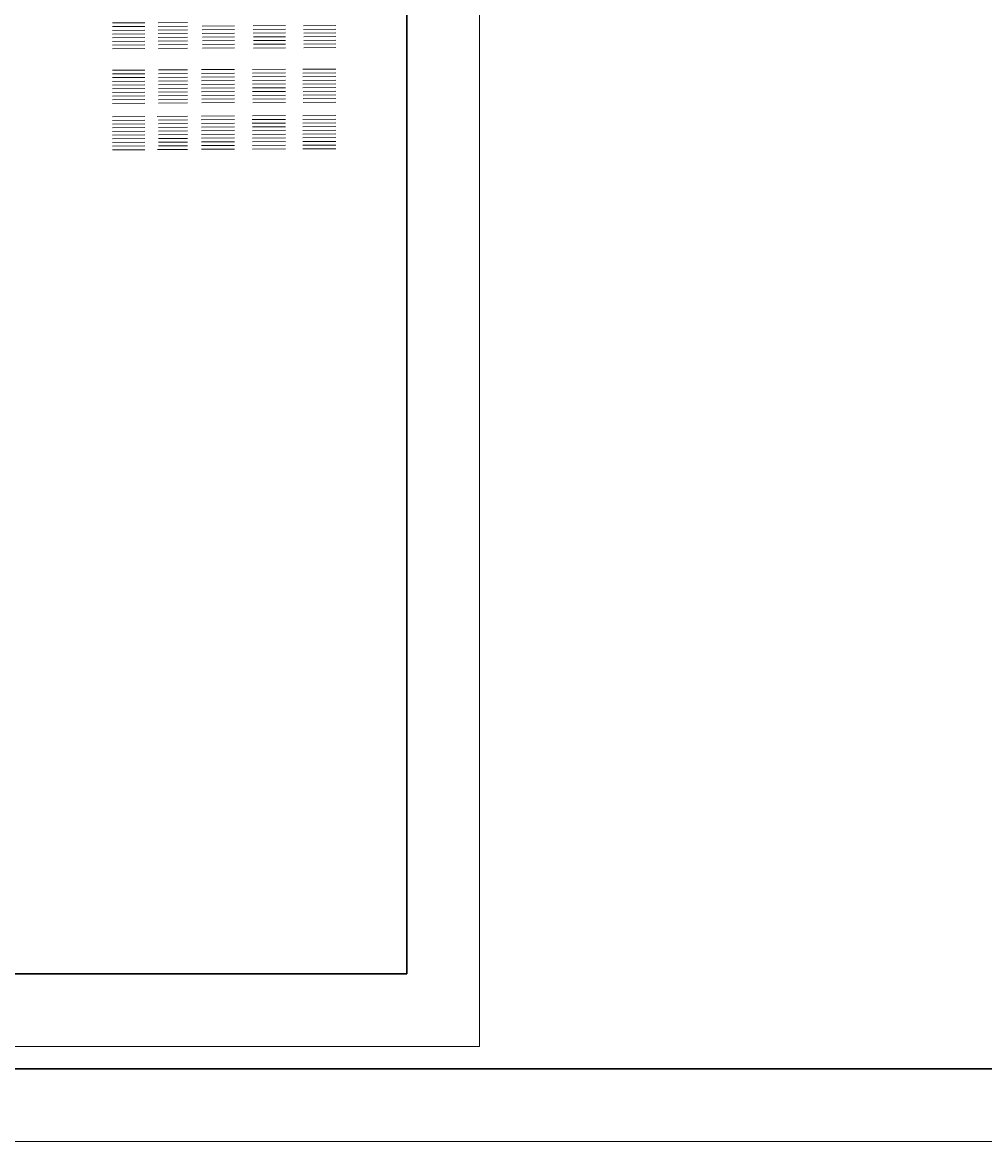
# Model space of a CAD drawing. Header units: millimetres. Extents: x -16321526 to -4431526, y 5084381 to 13484381.
# Tile 12 of 49: x -14667671 to -13344026, y 5084381 to 6623885. Entities that reach past the tile are written whole.
import ezdxf
from ezdxf.lldxf.tags import DXFTag

# ---------------------------------------------------------------- set-up
doc = ezdxf.new("R2010")
doc.units = ezdxf.units.MM
for name, color, linetype, lineweight in [('B-WE-KL-ET-LS_OV_KABEL_VOEDINGSKABEL_LSL-GROEP1', 170, 'Continuous', 18), ('B-WE-KL-ET-LS_OV_KABEL_VOEDINGSKABEL_LSL-GROEP10', 150, 'Continuous', 18), ('B-WE-KL-ET-LS_OV_KABEL_VOEDINGSKABEL_LSL-GROEP2', 90, 'Continuous', 18), ('B-WE-KL-ET-LS_OV_KABEL_VOEDINGSKABEL_LSL-GROEP3', 40, 'Continuous', 18), ('B-WE-KL-ET-LS_OV_KABEL_VOEDINGSKABEL_LSL-GROEP4', 10, 'Continuous', 18), ('B-WE-KL-ET-LS_OV_KABEL_VOEDINGSKABEL_LSL-GROEP5', 130, 'Continuous', 18), ('B-WE-KL-ET-LS_OV_KABEL_VOEDINGSKABEL_LSL-GROEP6', 50, 'Continuous', 18), ('B-WE-KL-ET-LS_OV_KABEL_VOEDINGSKABEL_LSL-GROEP7', 210, 'Continuous', 18), ('B-WE-KL-ET-LS_OV_KABEL_VOEDINGSKABEL_LSL-GROEP8', 204, 'Continuous', 18), ('B-WE-KL-ET-LS_OV_KABEL_VOEDINGSKABEL_LSL-GROEP9', 106, 'Continuous', 18), ('N-AR-Bouwterrein', 7, 'Continuous', 0), ('N-DI-Kadertekening', 7, 'Continuous', 30), ('N-WE-KL-ET_LS_OV_KABEL_VOEDINGSKABEL_LSL-GROEP1', 170, 'Continuous', 35), ('N-WE-KL-ET_LS_OV_KABEL_VOEDINGSKABEL_LSL-GROEP10', 150, 'Continuous', 35), ('N-WE-KL-ET_LS_OV_KABEL_VOEDINGSKABEL_LSL-GROEP2', 90, 'Continuous', 35), ('N-WE-KL-ET_LS_OV_KABEL_VOEDINGSKABEL_LSL-GROEP3', 40, 'Continuous', 35), ('N-WE-KL-ET_LS_OV_KABEL_VOEDINGSKABEL_LSL-GROEP4', 10, 'Continuous', 35), ('N-WE-KL-ET_LS_OV_KABEL_VOEDINGSKABEL_LSL-GROEP5', 130, 'Continuous', 35), ('N-WE-KL-ET_LS_OV_KABEL_VOEDINGSKABEL_LSL-GROEP6', 50, 'Continuous', 35), ('N-WE-KL-ET_LS_OV_KABEL_VOEDINGSKABEL_LSL-GROEP7', 210, 'Continuous', 35), ('N-WE-KL-ET_LS_OV_KABEL_VOEDINGSKABEL_LSL-GROEP8', 204, 'Continuous', 35), ('N-WE-KL-ET_LS_OV_KABEL_VOEDINGSKABEL_LSL-GROEP9', 106, 'Continuous', 35), ('R-WE-KL-ET-LS_OV_KABEL_VOEDINGSKABEL_LSL-GROEP1', 170, 'Continuous', 35), ('R-WE-KL-ET-LS_OV_KABEL_VOEDINGSKABEL_LSL-GROEP10', 150, 'Continuous', 35), ('R-WE-KL-ET-LS_OV_KABEL_VOEDINGSKABEL_LSL-GROEP2', 90, 'Continuous', 35), ('R-WE-KL-ET-LS_OV_KABEL_VOEDINGSKABEL_LSL-GROEP3', 40, 'Continuous', 35), ('R-WE-KL-ET-LS_OV_KABEL_VOEDINGSKABEL_LSL-GROEP4', 10, 'Continuous', 35), ('R-WE-KL-ET-LS_OV_KABEL_VOEDINGSKABEL_LSL-GROEP5', 130, 'Continuous', 35), ('R-WE-KL-ET-LS_OV_KABEL_VOEDINGSKABEL_LSL-GROEP6', 50, 'Continuous', 35), ('R-WE-KL-ET-LS_OV_KABEL_VOEDINGSKABEL_LSL-GROEP7', 210, 'Continuous', 35), ('R-WE-KL-ET-LS_OV_KABEL_VOEDINGSKABEL_LSL-GROEP8', 204, 'Continuous', 35), ('T-WE-KL-ET-LS_OV_KABEL_VOEDINGSKABEL_LSL-GROEP1', 170, 'Continuous', 35), ('T-WE-KL-ET-LS_OV_KABEL_VOEDINGSKABEL_LSL-GROEP10', 150, 'Continuous', 35), ('T-WE-KL-ET-LS_OV_KABEL_VOEDINGSKABEL_LSL-GROEP2', 90, 'Continuous', 35), ('T-WE-KL-ET-LS_OV_KABEL_VOEDINGSKABEL_LSL-GROEP3', 40, 'Continuous', 35), ('T-WE-KL-ET-LS_OV_KABEL_VOEDINGSKABEL_LSL-GROEP4', 10, 'Continuous', 35), ('T-WE-KL-ET-LS_OV_KABEL_VOEDINGSKABEL_LSL-GROEP5', 130, 'Continuous', 35), ('T-WE-KL-ET-LS_OV_KABEL_VOEDINGSKABEL_LSL-GROEP6', 50, 'Continuous', 35), ('T-WE-KL-ET-LS_OV_KABEL_VOEDINGSKABEL_LSL-GROEP7', 210, 'Continuous', 35), ('T-WE-KL-ET-LS_OV_KABEL_VOEDINGSKABEL_LSL-GROEP8', 204, 'Continuous', 35), ('T-WE-KL-ET-LS_OV_KABEL_VOEDINGSKABEL_LSL-GROEP9', 106, 'Continuous', 35), ('V-WE-KL-ET-LS_OV_KABEL_VOEDINGSKABEL_LSL-GROEP1', 170, 'Continuous', 35), ('V-WE-KL-ET-LS_OV_KABEL_VOEDINGSKABEL_LSL-GROEP10', 150, 'Continuous', 35), ('V-WE-KL-ET-LS_OV_KABEL_VOEDINGSKABEL_LSL-GROEP2', 90, 'Continuous', 35), ('V-WE-KL-ET-LS_OV_KABEL_VOEDINGSKABEL_LSL-GROEP3', 40, 'Continuous', 35), ('V-WE-KL-ET-LS_OV_KABEL_VOEDINGSKABEL_LSL-GROEP4', 10, 'Continuous', 35), ('V-WE-KL-ET-LS_OV_KABEL_VOEDINGSKABEL_LSL-GROEP5', 130, 'Continuous', 35), ('V-WE-KL-ET-LS_OV_KABEL_VOEDINGSKABEL_LSL-GROEP6', 50, 'Continuous', 35), ('V-WE-KL-ET-LS_OV_KABEL_VOEDINGSKABEL_LSL-GROEP7', 210, 'Continuous', 35), ('V-WE-KL-ET-LS_OV_KABEL_VOEDINGSKABEL_LSL-GROEP8', 204, 'Continuous', 35), ('V-WE-KL-ET-LS_OV_KABEL_VOEDINGSKABEL_LSL-GROEP9', 106, 'Continuous', 35)]:
    doc.layers.add(name, color=color, linetype=linetype, lineweight=lineweight)
tags = doc.linetypes.add('Voedingskabel 4x10', pattern='A,25,-5,["4x10",Standard,S=2.54,R=0,X=-2.54,Y=-1.27],-8', length=38).pattern_tags.tags
tags[6] = DXFTag(74, 10)
tags = doc.linetypes.add('Voedingskabel 4x16', pattern='A,25,-5,["4x16",Standard,S=2.54,R=0,X=-2.54,Y=-1.27],-8', length=38).pattern_tags.tags
tags[6] = DXFTag(74, 10)
tags = doc.linetypes.add('Voedingskabel 4x6', pattern='A,25,-5,["4x6 ",Standard,S=2.54,R=0,X=-2.54,Y=-1.27],-8', length=38).pattern_tags.tags
tags[6] = DXFTag(74, 10)

# ---------------------------------------------------------------- blocks, each defined once
blk = doc.blocks.new('*U114')
at = {"layer": 'N-DI-Kadertekening', "lineweight": 0, "flags": 128}
blk.add_lwpolyline([(594.5, 420), (594.5, -420), (-593.5, -420), (-593.5, 420), (594.5, 420)], close=True, dxfattribs=at)
at = {"layer": 'N-DI-Kadertekening', "lineweight": 30, "flags": 128}
blk.add_lwpolyline([(-583.5, 410), (584.5, 410), (584.5, -410), (-583.5, -410), (-583.5, 410)], close=True, dxfattribs=at)
blk = doc.blocks.new('KADERS_2012_A0')
at = {"layer": 'N-DI-Kadertekening', "lineweight": 0}
blk.add_blockref('*U114', (-584.5, 410), dxfattribs=at)
blk = doc.blocks.new('A4')
at = {"layer": 'N-DI-Kadertekening', "lineweight": 30}
for p, q in [((-277, 190), (-277, 0)), ((-277, 0), (0, 0))]:
    blk.add_line(p, q, dxfattribs=at)
at = {"layer": 'N-DI-Kadertekening', "lineweight": 0, "flags": 128}
blk.add_lwpolyline([(-287, -10), (10, -10), (10, 200), (-287, 200), (-287, -10)], close=True, dxfattribs=at)
blk = doc.blocks.new('KADERS_2012_A4')
at = {"layer": 'N-DI-Kadertekening', "lineweight": 0}
blk.add_blockref('A4', (0, 0), dxfattribs=at)

msp = doc.modelspace()

# ---------------------------------------------------------------- linework, layer by layer
at = {"layer": 'B-WE-KL-ET-LS_OV_KABEL_VOEDINGSKABEL_LSL-GROEP1', "linetype": 'Voedingskabel 4x10', "lineweight": 0}
msp.add_line((-14480586, 6558405, 63385), (-14440345, 6558738, 63385), dxfattribs=at)
at = {"layer": 'B-WE-KL-ET-LS_OV_KABEL_VOEDINGSKABEL_LSL-GROEP1', "linetype": 'Voedingskabel 4x16', "lineweight": 0}
msp.add_line((-14482102, 6494527, 63385), (-14440345, 6494872, 63385), dxfattribs=at)
at = {"layer": 'B-WE-KL-ET-LS_OV_KABEL_VOEDINGSKABEL_LSL-GROEP10', "linetype": 'Voedingskabel 4x6', "lineweight": 0}
msp.add_line((-14480586, 6587940, 63385), (-14440345, 6588259, 63385), dxfattribs=at)
at = {"layer": 'B-WE-KL-ET-LS_OV_KABEL_VOEDINGSKABEL_LSL-GROEP10', "linetype": 'Voedingskabel 4x10', "lineweight": 0}
msp.add_line((-14480586, 6512694, 63385), (-14440345, 6513014, 63385), dxfattribs=at)
at = {"layer": 'B-WE-KL-ET-LS_OV_KABEL_VOEDINGSKABEL_LSL-GROEP10', "linetype": 'Voedingskabel 4x16', "lineweight": 0}
msp.add_line((-14481921, 6448818, 63385), (-14440345, 6449148, 63385), dxfattribs=at)
at = {"layer": 'B-WE-KL-ET-LS_OV_KABEL_VOEDINGSKABEL_LSL-GROEP2', "linetype": 'Voedingskabel 4x10', "lineweight": 0}
msp.add_line((-14480586, 6553328, 63385), (-14440345, 6553648, 63385), dxfattribs=at)
at = {"layer": 'B-WE-KL-ET-LS_OV_KABEL_VOEDINGSKABEL_LSL-GROEP2', "linetype": 'Voedingskabel 4x16', "lineweight": 0}
msp.add_line((-14480586, 6489463, 63385), (-14440345, 6489782, 63385), dxfattribs=at)
at = {"layer": 'B-WE-KL-ET-LS_OV_KABEL_VOEDINGSKABEL_LSL-GROEP3', "linetype": 'Voedingskabel 4x6', "lineweight": 0}
msp.add_line((-14480979, 6623491, 63385), (-14440345, 6623814, 63385), dxfattribs=at)
at = {"layer": 'B-WE-KL-ET-LS_OV_KABEL_VOEDINGSKABEL_LSL-GROEP3', "linetype": 'Voedingskabel 4x10', "lineweight": 0}
msp.add_line((-14480586, 6548249, 63385), (-14440345, 6548568, 63385), dxfattribs=at)
at = {"layer": 'B-WE-KL-ET-LS_OV_KABEL_VOEDINGSKABEL_LSL-GROEP3', "linetype": 'Voedingskabel 4x16', "lineweight": 0}
msp.add_line((-14480586, 6484383, 63385), (-14440345, 6484703, 63385), dxfattribs=at)
at = {"layer": 'B-WE-KL-ET-LS_OV_KABEL_VOEDINGSKABEL_LSL-GROEP4', "linetype": 'Voedingskabel 4x6', "lineweight": 0}
msp.add_line((-14480939, 6618412, 63385), (-14440345, 6618734, 63385), dxfattribs=at)
at = {"layer": 'B-WE-KL-ET-LS_OV_KABEL_VOEDINGSKABEL_LSL-GROEP4', "linetype": 'Voedingskabel 4x10', "lineweight": 0}
msp.add_line((-14480586, 6543170, 63385), (-14440345, 6543489, 63385), dxfattribs=at)
at = {"layer": 'B-WE-KL-ET-LS_OV_KABEL_VOEDINGSKABEL_LSL-GROEP4', "linetype": 'Voedingskabel 4x16', "lineweight": 0}
msp.add_line((-14480586, 6479304, 63385), (-14440345, 6479623, 63385), dxfattribs=at)
at = {"layer": 'B-WE-KL-ET-LS_OV_KABEL_VOEDINGSKABEL_LSL-GROEP5', "linetype": 'Voedingskabel 4x6', "lineweight": 0}
msp.add_line((-14480899, 6613333, 63385), (-14440345, 6613655, 63385), dxfattribs=at)
at = {"layer": 'B-WE-KL-ET-LS_OV_KABEL_VOEDINGSKABEL_LSL-GROEP5', "linetype": 'Voedingskabel 4x10', "lineweight": 0}
msp.add_line((-14480586, 6538091, 63385), (-14440345, 6538410, 63385), dxfattribs=at)
at = {"layer": 'B-WE-KL-ET-LS_OV_KABEL_VOEDINGSKABEL_LSL-GROEP5', "linetype": 'Voedingskabel 4x16', "lineweight": 0}
msp.add_line((-14480586, 6474225, 63385), (-14440345, 6474544, 63385), dxfattribs=at)
at = {"layer": 'B-WE-KL-ET-LS_OV_KABEL_VOEDINGSKABEL_LSL-GROEP6', "linetype": 'Voedingskabel 4x6', "lineweight": 0}
msp.add_line((-14480858, 6608254, 63385), (-14440345, 6608576, 63385), dxfattribs=at)
at = {"layer": 'B-WE-KL-ET-LS_OV_KABEL_VOEDINGSKABEL_LSL-GROEP6', "linetype": 'Voedingskabel 4x10', "lineweight": 0}
msp.add_line((-14480586, 6533011, 63385), (-14440345, 6533331, 63385), dxfattribs=at)
at = {"layer": 'B-WE-KL-ET-LS_OV_KABEL_VOEDINGSKABEL_LSL-GROEP6', "linetype": 'Voedingskabel 4x16', "lineweight": 0}
msp.add_line((-14480586, 6469146, 63385), (-14440345, 6469465, 63385), dxfattribs=at)
at = {"layer": 'B-WE-KL-ET-LS_OV_KABEL_VOEDINGSKABEL_LSL-GROEP7', "linetype": 'Voedingskabel 4x6', "lineweight": 0}
msp.add_line((-14480818, 6603175, 63385), (-14440345, 6603497, 63385), dxfattribs=at)
at = {"layer": 'B-WE-KL-ET-LS_OV_KABEL_VOEDINGSKABEL_LSL-GROEP7', "linetype": 'Voedingskabel 4x10', "lineweight": 0}
msp.add_line((-14480586, 6527932, 63385), (-14440345, 6528251, 63385), dxfattribs=at)
at = {"layer": 'B-WE-KL-ET-LS_OV_KABEL_VOEDINGSKABEL_LSL-GROEP7', "linetype": 'Voedingskabel 4x16', "lineweight": 0}
msp.add_line((-14480586, 6464066, 63385), (-14440345, 6464386, 63385), dxfattribs=at)
at = {"layer": 'B-WE-KL-ET-LS_OV_KABEL_VOEDINGSKABEL_LSL-GROEP8', "linetype": 'Voedingskabel 4x6', "lineweight": 0}
msp.add_line((-14480778, 6598097, 63385), (-14440345, 6598417, 63385), dxfattribs=at)
at = {"layer": 'B-WE-KL-ET-LS_OV_KABEL_VOEDINGSKABEL_LSL-GROEP8', "linetype": 'Voedingskabel 4x10', "lineweight": 0}
msp.add_line((-14480586, 6522853, 63385), (-14440345, 6523172, 63385), dxfattribs=at)
at = {"layer": 'B-WE-KL-ET-LS_OV_KABEL_VOEDINGSKABEL_LSL-GROEP8', "linetype": 'Voedingskabel 4x16', "lineweight": 0}
msp.add_line((-14480586, 6458987, 63385), (-14440345, 6459306, 63385), dxfattribs=at)
at = {"layer": 'B-WE-KL-ET-LS_OV_KABEL_VOEDINGSKABEL_LSL-GROEP9', "linetype": 'Voedingskabel 4x6', "lineweight": 0}
msp.add_line((-14480586, 6593019, 63385), (-14440345, 6593338, 63385), dxfattribs=at)
at = {"layer": 'B-WE-KL-ET-LS_OV_KABEL_VOEDINGSKABEL_LSL-GROEP9', "linetype": 'Voedingskabel 4x10', "lineweight": 0}
msp.add_line((-14480586, 6517774, 63385), (-14440345, 6518093, 63385), dxfattribs=at)
at = {"layer": 'B-WE-KL-ET-LS_OV_KABEL_VOEDINGSKABEL_LSL-GROEP9', "linetype": 'Voedingskabel 4x16', "lineweight": 0}
msp.add_line((-14480586, 6453908, 63385), (-14440345, 6454227, 63385), dxfattribs=at)
at = {"layer": 'N-WE-KL-ET_LS_OV_KABEL_VOEDINGSKABEL_LSL-GROEP1', "linetype": 'Voedingskabel 4x10', "lineweight": 0}
msp.add_line((-14543553, 6558006, 63385), (-14499376, 6558371, 63385), dxfattribs=at)
at = {"layer": 'N-WE-KL-ET_LS_OV_KABEL_VOEDINGSKABEL_LSL-GROEP1', "linetype": 'Voedingskabel 4x16', "lineweight": 0}
msp.add_line((-14543606, 6494140, 63385), (-14499376, 6494506, 63385), dxfattribs=at)
at = {"layer": 'N-WE-KL-ET_LS_OV_KABEL_VOEDINGSKABEL_LSL-GROEP10', "linetype": 'Voedingskabel 4x6', "lineweight": 0}
msp.add_line((-14543528, 6587547, 63385), (-14499376, 6587897, 63385), dxfattribs=at)
at = {"layer": 'N-WE-KL-ET_LS_OV_KABEL_VOEDINGSKABEL_LSL-GROEP10', "linetype": 'Voedingskabel 4x10', "lineweight": 0}
msp.add_line((-14543591, 6512301, 63385), (-14499376, 6512652, 63385), dxfattribs=at)
at = {"layer": 'N-WE-KL-ET_LS_OV_KABEL_VOEDINGSKABEL_LSL-GROEP10', "linetype": 'Voedingskabel 4x16', "lineweight": 0}
msp.add_line((-14543645, 6448435, 63385), (-14499376, 6448786, 63385), dxfattribs=at)
at = {"layer": 'N-WE-KL-ET_LS_OV_KABEL_VOEDINGSKABEL_LSL-GROEP2', "linetype": 'Voedingskabel 4x10', "lineweight": 0}
msp.add_line((-14543557, 6552935, 63385), (-14499376, 6553286, 63385), dxfattribs=at)
at = {"layer": 'N-WE-KL-ET_LS_OV_KABEL_VOEDINGSKABEL_LSL-GROEP2', "linetype": 'Voedingskabel 4x16', "lineweight": 0}
msp.add_line((-14543611, 6489069, 63385), (-14499376, 6489420, 63385), dxfattribs=at)
at = {"layer": 'N-WE-KL-ET_LS_OV_KABEL_VOEDINGSKABEL_LSL-GROEP3', "linetype": 'Voedingskabel 4x6', "lineweight": 0}
msp.add_line((-14543498, 6623102, 63385), (-14499376, 6623452, 63385), dxfattribs=at)
at = {"layer": 'N-WE-KL-ET_LS_OV_KABEL_VOEDINGSKABEL_LSL-GROEP3', "linetype": 'Voedingskabel 4x10', "lineweight": 0}
msp.add_line((-14543561, 6547856, 63385), (-14499376, 6548207, 63385), dxfattribs=at)
at = {"layer": 'N-WE-KL-ET_LS_OV_KABEL_VOEDINGSKABEL_LSL-GROEP3', "linetype": 'Voedingskabel 4x16', "lineweight": 0}
msp.add_line((-14543615, 6483990, 63385), (-14499376, 6484341, 63385), dxfattribs=at)
at = {"layer": 'N-WE-KL-ET_LS_OV_KABEL_VOEDINGSKABEL_LSL-GROEP4', "linetype": 'Voedingskabel 4x6', "lineweight": 0}
msp.add_line((-14543502, 6618023, 63385), (-14499376, 6618373, 63385), dxfattribs=at)
at = {"layer": 'N-WE-KL-ET_LS_OV_KABEL_VOEDINGSKABEL_LSL-GROEP4', "linetype": 'Voedingskabel 4x10', "lineweight": 0}
msp.add_line((-14543565, 6542777, 63385), (-14499376, 6543128, 63385), dxfattribs=at)
at = {"layer": 'N-WE-KL-ET_LS_OV_KABEL_VOEDINGSKABEL_LSL-GROEP4', "linetype": 'Voedingskabel 4x16', "lineweight": 0}
msp.add_line((-14543619, 6478911, 63385), (-14499376, 6479262, 63385), dxfattribs=at)
at = {"layer": 'N-WE-KL-ET_LS_OV_KABEL_VOEDINGSKABEL_LSL-GROEP5', "linetype": 'Voedingskabel 4x6', "lineweight": 0}
msp.add_line((-14543506, 6612943, 63385), (-14499376, 6613294, 63385), dxfattribs=at)
at = {"layer": 'N-WE-KL-ET_LS_OV_KABEL_VOEDINGSKABEL_LSL-GROEP5', "linetype": 'Voedingskabel 4x10', "lineweight": 0}
msp.add_line((-14543570, 6537698, 63385), (-14499376, 6538048, 63385), dxfattribs=at)
at = {"layer": 'N-WE-KL-ET_LS_OV_KABEL_VOEDINGSKABEL_LSL-GROEP5', "linetype": 'Voedingskabel 4x16', "lineweight": 0}
msp.add_line((-14543623, 6473832, 63385), (-14499376, 6474183, 63385), dxfattribs=at)
at = {"layer": 'N-WE-KL-ET_LS_OV_KABEL_VOEDINGSKABEL_LSL-GROEP6', "linetype": 'Voedingskabel 4x6', "lineweight": 0}
msp.add_line((-14543511, 6607864, 63385), (-14499376, 6608214, 63385), dxfattribs=at)
at = {"layer": 'N-WE-KL-ET_LS_OV_KABEL_VOEDINGSKABEL_LSL-GROEP6', "linetype": 'Voedingskabel 4x10', "lineweight": 0}
msp.add_line((-14543574, 6532618, 63385), (-14499376, 6532969, 63385), dxfattribs=at)
at = {"layer": 'N-WE-KL-ET_LS_OV_KABEL_VOEDINGSKABEL_LSL-GROEP6', "linetype": 'Voedingskabel 4x16', "lineweight": 0}
msp.add_line((-14543628, 6468752, 63385), (-14499376, 6469103, 63385), dxfattribs=at)
at = {"layer": 'N-WE-KL-ET_LS_OV_KABEL_VOEDINGSKABEL_LSL-GROEP7', "linetype": 'Voedingskabel 4x6', "lineweight": 0}
msp.add_line((-14543515, 6602785, 63385), (-14499376, 6603135, 63385), dxfattribs=at)
at = {"layer": 'N-WE-KL-ET_LS_OV_KABEL_VOEDINGSKABEL_LSL-GROEP7', "linetype": 'Voedingskabel 4x10', "lineweight": 0}
msp.add_line((-14543578, 6527539, 63385), (-14499376, 6527890, 63385), dxfattribs=at)
at = {"layer": 'N-WE-KL-ET_LS_OV_KABEL_VOEDINGSKABEL_LSL-GROEP7', "linetype": 'Voedingskabel 4x16', "lineweight": 0}
msp.add_line((-14543632, 6463673, 63385), (-14499376, 6464024, 63385), dxfattribs=at)
at = {"layer": 'N-WE-KL-ET_LS_OV_KABEL_VOEDINGSKABEL_LSL-GROEP8', "linetype": 'Voedingskabel 4x6', "lineweight": 0}
msp.add_line((-14543519, 6597706, 63385), (-14499376, 6598056, 63385), dxfattribs=at)
at = {"layer": 'N-WE-KL-ET_LS_OV_KABEL_VOEDINGSKABEL_LSL-GROEP8', "linetype": 'Voedingskabel 4x10', "lineweight": 0}
msp.add_line((-14543582, 6522460, 63385), (-14499376, 6522811, 63385), dxfattribs=at)
at = {"layer": 'N-WE-KL-ET_LS_OV_KABEL_VOEDINGSKABEL_LSL-GROEP8', "linetype": 'Voedingskabel 4x16', "lineweight": 0}
msp.add_line((-14543636, 6458594, 63385), (-14499376, 6458945, 63385), dxfattribs=at)
at = {"layer": 'N-WE-KL-ET_LS_OV_KABEL_VOEDINGSKABEL_LSL-GROEP9', "linetype": 'Voedingskabel 4x6', "lineweight": 0}
msp.add_line((-14543523, 6592626, 63385), (-14499376, 6592977, 63385), dxfattribs=at)
at = {"layer": 'N-WE-KL-ET_LS_OV_KABEL_VOEDINGSKABEL_LSL-GROEP9', "linetype": 'Voedingskabel 4x10', "lineweight": 0}
msp.add_line((-14543587, 6517381, 63385), (-14499376, 6517731, 63385), dxfattribs=at)
at = {"layer": 'N-WE-KL-ET_LS_OV_KABEL_VOEDINGSKABEL_LSL-GROEP9', "linetype": 'Voedingskabel 4x16', "lineweight": 0}
msp.add_line((-14543640, 6453514, 63385), (-14499376, 6453866, 63385), dxfattribs=at)
at = {"layer": 'R-WE-KL-ET-LS_OV_KABEL_VOEDINGSKABEL_LSL-GROEP1', "linetype": 'Voedingskabel 4x10', "lineweight": 0}
msp.add_line((-14281696, 6559323, 63385), (-14236393, 6559697, 63385), dxfattribs=at)
at = {"layer": 'R-WE-KL-ET-LS_OV_KABEL_VOEDINGSKABEL_LSL-GROEP1', "linetype": 'Voedingskabel 4x16', "lineweight": 0}
msp.add_line((-14281958, 6495455, 63385), (-14236393, 6495831, 63385), dxfattribs=at)
at = {"layer": 'R-WE-KL-ET-LS_OV_KABEL_VOEDINGSKABEL_LSL-GROEP10', "linetype": 'Voedingskabel 4x6', "lineweight": 0}
msp.add_line((-14280553, 6588866, 63385), (-14236393, 6589217, 63385), dxfattribs=at)
at = {"layer": 'R-WE-KL-ET-LS_OV_KABEL_VOEDINGSKABEL_LSL-GROEP10', "linetype": 'Voedingskabel 4x10', "lineweight": 0}
msp.add_line((-14281515, 6513614, 63385), (-14236393, 6513972, 63385), dxfattribs=at)
at = {"layer": 'R-WE-KL-ET-LS_OV_KABEL_VOEDINGSKABEL_LSL-GROEP10', "linetype": 'Voedingskabel 4x16', "lineweight": 0}
msp.add_line((-14281776, 6449746, 63385), (-14236393, 6449973, 63385), dxfattribs=at)
at = {"layer": 'R-WE-KL-ET-LS_OV_KABEL_VOEDINGSKABEL_LSL-GROEP2', "linetype": 'Voedingskabel 4x10', "lineweight": 0}
msp.add_line((-14281837, 6554245, 63385), (-14236393, 6554606, 63385), dxfattribs=at)
at = {"layer": 'R-WE-KL-ET-LS_OV_KABEL_VOEDINGSKABEL_LSL-GROEP2', "linetype": 'Voedingskabel 4x16', "lineweight": 0}
msp.add_line((-14282099, 6490377, 63385), (-14236393, 6490740, 63385), dxfattribs=at)
at = {"layer": 'R-WE-KL-ET-LS_OV_KABEL_VOEDINGSKABEL_LSL-GROEP3', "linetype": 'Voedingskabel 4x10', "lineweight": 0}
msp.add_line((-14281797, 6549166, 63385), (-14236393, 6549526, 63385), dxfattribs=at)
at = {"layer": 'R-WE-KL-ET-LS_OV_KABEL_VOEDINGSKABEL_LSL-GROEP3', "linetype": 'Voedingskabel 4x16', "lineweight": 0}
msp.add_line((-14282058, 6485298, 63385), (-14236393, 6485661, 63385), dxfattribs=at)
at = {"layer": 'R-WE-KL-ET-LS_OV_KABEL_VOEDINGSKABEL_LSL-GROEP4', "linetype": 'Voedingskabel 4x6', "lineweight": 0}
msp.add_line((-14280794, 6619340, 63385), (-14236393, 6619692, 63385), dxfattribs=at)
at = {"layer": 'R-WE-KL-ET-LS_OV_KABEL_VOEDINGSKABEL_LSL-GROEP4', "linetype": 'Voedingskabel 4x10', "lineweight": 0}
msp.add_line((-14281756, 6544087, 63385), (-14236393, 6544447, 63385), dxfattribs=at)
at = {"layer": 'R-WE-KL-ET-LS_OV_KABEL_VOEDINGSKABEL_LSL-GROEP4', "linetype": 'Voedingskabel 4x16', "lineweight": 0}
msp.add_line((-14282018, 6480219, 63385), (-14236393, 6480581, 63385), dxfattribs=at)
at = {"layer": 'R-WE-KL-ET-LS_OV_KABEL_VOEDINGSKABEL_LSL-GROEP5', "linetype": 'Voedingskabel 4x6', "lineweight": 0}
msp.add_line((-14280754, 6614261, 63385), (-14236393, 6614613, 63385), dxfattribs=at)
at = {"layer": 'R-WE-KL-ET-LS_OV_KABEL_VOEDINGSKABEL_LSL-GROEP5', "linetype": 'Voedingskabel 4x10', "lineweight": 0}
msp.add_line((-14281716, 6539008, 63385), (-14236393, 6539368, 63385), dxfattribs=at)
at = {"layer": 'R-WE-KL-ET-LS_OV_KABEL_VOEDINGSKABEL_LSL-GROEP5', "linetype": 'Voedingskabel 4x16', "lineweight": 0}
msp.add_line((-14281978, 6475140, 63385), (-14236393, 6475502, 63385), dxfattribs=at)
at = {"layer": 'R-WE-KL-ET-LS_OV_KABEL_VOEDINGSKABEL_LSL-GROEP6', "linetype": 'Voedingskabel 4x6', "lineweight": 0}
msp.add_line((-14280714, 6609182, 63385), (-14236393, 6609534, 63385), dxfattribs=at)
at = {"layer": 'R-WE-KL-ET-LS_OV_KABEL_VOEDINGSKABEL_LSL-GROEP6', "linetype": 'Voedingskabel 4x10', "lineweight": 0}
msp.add_line((-14281676, 6533929, 63385), (-14236393, 6534289, 63385), dxfattribs=at)
at = {"layer": 'R-WE-KL-ET-LS_OV_KABEL_VOEDINGSKABEL_LSL-GROEP6', "linetype": 'Voedingskabel 4x16', "lineweight": 0}
msp.add_line((-14281938, 6470062, 63385), (-14236393, 6470423, 63385), dxfattribs=at)
at = {"layer": 'R-WE-KL-ET-LS_OV_KABEL_VOEDINGSKABEL_LSL-GROEP7', "linetype": 'Voedingskabel 4x6', "lineweight": 0}
msp.add_line((-14280673, 6604103, 63385), (-14236393, 6604455, 63385), dxfattribs=at)
at = {"layer": 'R-WE-KL-ET-LS_OV_KABEL_VOEDINGSKABEL_LSL-GROEP7', "linetype": 'Voedingskabel 4x10', "lineweight": 0}
msp.add_line((-14281635, 6528850, 63385), (-14236393, 6529209, 63385), dxfattribs=at)
at = {"layer": 'R-WE-KL-ET-LS_OV_KABEL_VOEDINGSKABEL_LSL-GROEP7', "linetype": 'Voedingskabel 4x16', "lineweight": 0}
msp.add_line((-14281897, 6464983, 63385), (-14236393, 6465344, 63385), dxfattribs=at)
at = {"layer": 'R-WE-KL-ET-LS_OV_KABEL_VOEDINGSKABEL_LSL-GROEP8', "linetype": 'Voedingskabel 4x6', "lineweight": 0}
msp.add_line((-14280633, 6599024, 63385), (-14236393, 6599375, 63385), dxfattribs=at)
at = {"layer": 'R-WE-KL-ET-LS_OV_KABEL_VOEDINGSKABEL_LSL-GROEP8', "linetype": 'Voedingskabel 4x10', "lineweight": 0}
msp.add_line((-14281595, 6523771, 63385), (-14236393, 6524130, 63385), dxfattribs=at)
at = {"layer": 'R-WE-KL-ET-LS_OV_KABEL_VOEDINGSKABEL_LSL-GROEP8', "linetype": 'Voedingskabel 4x16', "lineweight": 0}
msp.add_line((-14281857, 6459904, 63385), (-14236393, 6460264, 63385), dxfattribs=at)
at = {"layer": 'T-WE-KL-ET-LS_OV_KABEL_VOEDINGSKABEL_LSL-GROEP1', "linetype": 'Voedingskabel 4x10', "lineweight": 0}
msp.add_line((-14421119, 6558861, 63385), (-14375957, 6559234, 63385), dxfattribs=at)
at = {"layer": 'T-WE-KL-ET-LS_OV_KABEL_VOEDINGSKABEL_LSL-GROEP1', "linetype": 'Voedingskabel 4x16', "lineweight": 0}
msp.add_line((-14421381, 6494993, 63385), (-14375957, 6495368, 63385), dxfattribs=at)
at = {"layer": 'T-WE-KL-ET-LS_OV_KABEL_VOEDINGSKABEL_LSL-GROEP10', "linetype": 'Voedingskabel 4x6', "lineweight": 0}
msp.add_line((-14419976, 6588405, 63385), (-14375957, 6588754, 63385), dxfattribs=at)
at = {"layer": 'T-WE-KL-ET-LS_OV_KABEL_VOEDINGSKABEL_LSL-GROEP10', "linetype": 'Voedingskabel 4x10', "lineweight": 0}
msp.add_line((-14420938, 6513152, 63385), (-14375957, 6513509, 63385), dxfattribs=at)
at = {"layer": 'T-WE-KL-ET-LS_OV_KABEL_VOEDINGSKABEL_LSL-GROEP10', "linetype": 'Voedingskabel 4x16', "lineweight": 0}
msp.add_line((-14421200, 6449284, 63385), (-14375957, 6449643, 63385), dxfattribs=at)
at = {"layer": 'T-WE-KL-ET-LS_OV_KABEL_VOEDINGSKABEL_LSL-GROEP2', "linetype": 'Voedingskabel 4x10', "lineweight": 0}
msp.add_line((-14421260, 6553783, 63385), (-14375957, 6554143, 63385), dxfattribs=at)
at = {"layer": 'T-WE-KL-ET-LS_OV_KABEL_VOEDINGSKABEL_LSL-GROEP2', "linetype": 'Voedingskabel 4x16', "lineweight": 0}
msp.add_line((-14421522, 6489915, 63385), (-14375957, 6490277, 63385), dxfattribs=at)
at = {"layer": 'T-WE-KL-ET-LS_OV_KABEL_VOEDINGSKABEL_LSL-GROEP3', "linetype": 'Voedingskabel 4x10', "lineweight": 0}
msp.add_line((-14421220, 6548704, 63385), (-14375957, 6549063, 63385), dxfattribs=at)
at = {"layer": 'T-WE-KL-ET-LS_OV_KABEL_VOEDINGSKABEL_LSL-GROEP3', "linetype": 'Voedingskabel 4x16', "lineweight": 0}
msp.add_line((-14421482, 6484836, 63385), (-14375957, 6485198, 63385), dxfattribs=at)
at = {"layer": 'T-WE-KL-ET-LS_OV_KABEL_VOEDINGSKABEL_LSL-GROEP4', "linetype": 'Voedingskabel 4x6', "lineweight": 0}
msp.add_line((-14420218, 6618878, 63385), (-14375957, 6619229, 63385), dxfattribs=at)
at = {"layer": 'T-WE-KL-ET-LS_OV_KABEL_VOEDINGSKABEL_LSL-GROEP4', "linetype": 'Voedingskabel 4x10', "lineweight": 0}
msp.add_line((-14421180, 6543625, 63385), (-14375957, 6543984, 63385), dxfattribs=at)
at = {"layer": 'T-WE-KL-ET-LS_OV_KABEL_VOEDINGSKABEL_LSL-GROEP4', "linetype": 'Voedingskabel 4x16', "lineweight": 0}
msp.add_line((-14421442, 6479757, 63385), (-14375957, 6480118, 63385), dxfattribs=at)
at = {"layer": 'T-WE-KL-ET-LS_OV_KABEL_VOEDINGSKABEL_LSL-GROEP5', "linetype": 'Voedingskabel 4x6', "lineweight": 0}
msp.add_line((-14420177, 6613799, 63385), (-14375957, 6614150, 63385), dxfattribs=at)
at = {"layer": 'T-WE-KL-ET-LS_OV_KABEL_VOEDINGSKABEL_LSL-GROEP5', "linetype": 'Voedingskabel 4x10', "lineweight": 0}
msp.add_line((-14421139, 6538546, 63385), (-14375957, 6538905, 63385), dxfattribs=at)
at = {"layer": 'T-WE-KL-ET-LS_OV_KABEL_VOEDINGSKABEL_LSL-GROEP5', "linetype": 'Voedingskabel 4x16', "lineweight": 0}
msp.add_line((-14421401, 6474679, 63385), (-14375957, 6475039, 63385), dxfattribs=at)
at = {"layer": 'T-WE-KL-ET-LS_OV_KABEL_VOEDINGSKABEL_LSL-GROEP6', "linetype": 'Voedingskabel 4x6', "lineweight": 0}
msp.add_line((-14420137, 6608720, 63385), (-14375957, 6609071, 63385), dxfattribs=at)
at = {"layer": 'T-WE-KL-ET-LS_OV_KABEL_VOEDINGSKABEL_LSL-GROEP6', "linetype": 'Voedingskabel 4x10', "lineweight": 0}
msp.add_line((-14421099, 6533467, 63385), (-14375957, 6533826, 63385), dxfattribs=at)
at = {"layer": 'T-WE-KL-ET-LS_OV_KABEL_VOEDINGSKABEL_LSL-GROEP6', "linetype": 'Voedingskabel 4x16', "lineweight": 0}
msp.add_line((-14421361, 6469600, 63385), (-14375957, 6469960, 63385), dxfattribs=at)
at = {"layer": 'T-WE-KL-ET-LS_OV_KABEL_VOEDINGSKABEL_LSL-GROEP7', "linetype": 'Voedingskabel 4x6', "lineweight": 0}
msp.add_line((-14420097, 6603641, 63385), (-14375957, 6603992, 63385), dxfattribs=at)
at = {"layer": 'T-WE-KL-ET-LS_OV_KABEL_VOEDINGSKABEL_LSL-GROEP7', "linetype": 'Voedingskabel 4x10', "lineweight": 0}
msp.add_line((-14421059, 6528388, 63385), (-14375957, 6528746, 63385), dxfattribs=at)
at = {"layer": 'T-WE-KL-ET-LS_OV_KABEL_VOEDINGSKABEL_LSL-GROEP7', "linetype": 'Voedingskabel 4x16', "lineweight": 0}
msp.add_line((-14421321, 6464521, 63385), (-14375957, 6464881, 63385), dxfattribs=at)
at = {"layer": 'T-WE-KL-ET-LS_OV_KABEL_VOEDINGSKABEL_LSL-GROEP8', "linetype": 'Voedingskabel 4x6', "lineweight": 0}
msp.add_line((-14420057, 6598562, 63385), (-14375957, 6598912, 63385), dxfattribs=at)
at = {"layer": 'T-WE-KL-ET-LS_OV_KABEL_VOEDINGSKABEL_LSL-GROEP8', "linetype": 'Voedingskabel 4x10', "lineweight": 0}
msp.add_line((-14421019, 6523310, 63385), (-14375957, 6523667, 63385), dxfattribs=at)
at = {"layer": 'T-WE-KL-ET-LS_OV_KABEL_VOEDINGSKABEL_LSL-GROEP8', "linetype": 'Voedingskabel 4x16', "lineweight": 0}
msp.add_line((-14421280, 6459442, 63385), (-14375957, 6459801, 63385), dxfattribs=at)
at = {"layer": 'T-WE-KL-ET-LS_OV_KABEL_VOEDINGSKABEL_LSL-GROEP9', "linetype": 'Voedingskabel 4x6', "lineweight": 0}
for p, q in [((-14420016, 6593483, 63385), (-14375957, 6593833, 63385)), ((-14280593, 6593945, 63385), (-14236393, 6594296, 63385))]:
    msp.add_line(p, q, dxfattribs=at)
at = {"layer": 'T-WE-KL-ET-LS_OV_KABEL_VOEDINGSKABEL_LSL-GROEP9', "linetype": 'Voedingskabel 4x10', "lineweight": 0}
for p, q in [((-14420978, 6518231, 63385), (-14375957, 6518588, 63385)), ((-14281555, 6518693, 63385), (-14236393, 6519051, 63385))]:
    msp.add_line(p, q, dxfattribs=at)
at = {"layer": 'T-WE-KL-ET-LS_OV_KABEL_VOEDINGSKABEL_LSL-GROEP9', "linetype": 'Voedingskabel 4x16', "lineweight": 0}
for p, q in [((-14421240, 6454363, 63385), (-14375957, 6454722, 63385)), ((-14281817, 6454825, 63385), (-14236393, 6455185, 63385))]:
    msp.add_line(p, q, dxfattribs=at)
at = {"layer": 'V-WE-KL-ET-LS_OV_KABEL_VOEDINGSKABEL_LSL-GROEP1', "linetype": 'Voedingskabel 4x10', "lineweight": 0}
msp.add_line((-14350994, 6559093, 63385), (-14305691, 6559468, 63385), dxfattribs=at)
at = {"layer": 'V-WE-KL-ET-LS_OV_KABEL_VOEDINGSKABEL_LSL-GROEP1', "linetype": 'Voedingskabel 4x16', "lineweight": 0}
msp.add_line((-14351256, 6495226, 63385), (-14305691, 6495602, 63385), dxfattribs=at)
at = {"layer": 'V-WE-KL-ET-LS_OV_KABEL_VOEDINGSKABEL_LSL-GROEP10', "linetype": 'Voedingskabel 4x6', "lineweight": 0}
msp.add_line((-14349851, 6588637, 63385), (-14305691, 6588988, 63385), dxfattribs=at)
at = {"layer": 'V-WE-KL-ET-LS_OV_KABEL_VOEDINGSKABEL_LSL-GROEP10', "linetype": 'Voedingskabel 4x10', "lineweight": 0}
msp.add_line((-14350813, 6513384, 63385), (-14305691, 6513742, 63385), dxfattribs=at)
at = {"layer": 'V-WE-KL-ET-LS_OV_KABEL_VOEDINGSKABEL_LSL-GROEP10', "linetype": 'Voedingskabel 4x16', "lineweight": 0}
msp.add_line((-14351075, 6449517, 63385), (-14305691, 6449877, 63385), dxfattribs=at)
at = {"layer": 'V-WE-KL-ET-LS_OV_KABEL_VOEDINGSKABEL_LSL-GROEP2', "linetype": 'Voedingskabel 4x10', "lineweight": 0}
msp.add_line((-14351135, 6554016, 63385), (-14305691, 6554376, 63385), dxfattribs=at)
at = {"layer": 'V-WE-KL-ET-LS_OV_KABEL_VOEDINGSKABEL_LSL-GROEP2', "linetype": 'Voedingskabel 4x16', "lineweight": 0}
msp.add_line((-14351397, 6490148, 63385), (-14305691, 6490511, 63385), dxfattribs=at)
at = {"layer": 'V-WE-KL-ET-LS_OV_KABEL_VOEDINGSKABEL_LSL-GROEP3', "linetype": 'Voedingskabel 4x10', "lineweight": 0}
msp.add_line((-14351095, 6548937, 63385), (-14305691, 6549297, 63385), dxfattribs=at)
at = {"layer": 'V-WE-KL-ET-LS_OV_KABEL_VOEDINGSKABEL_LSL-GROEP3', "linetype": 'Voedingskabel 4x16', "lineweight": 0}
msp.add_line((-14351357, 6485069, 63385), (-14305691, 6485431, 63385), dxfattribs=at)
at = {"layer": 'V-WE-KL-ET-LS_OV_KABEL_VOEDINGSKABEL_LSL-GROEP4', "linetype": 'Voedingskabel 4x6', "lineweight": 0}
msp.add_line((-14350093, 6619111, 63385), (-14305691, 6619463, 63385), dxfattribs=at)
at = {"layer": 'V-WE-KL-ET-LS_OV_KABEL_VOEDINGSKABEL_LSL-GROEP4', "linetype": 'Voedingskabel 4x10', "lineweight": 0}
msp.add_line((-14351055, 6543858, 63385), (-14305691, 6544218, 63385), dxfattribs=at)
at = {"layer": 'V-WE-KL-ET-LS_OV_KABEL_VOEDINGSKABEL_LSL-GROEP4', "linetype": 'Voedingskabel 4x16', "lineweight": 0}
msp.add_line((-14351317, 6479990, 63385), (-14305691, 6480352, 63385), dxfattribs=at)
at = {"layer": 'V-WE-KL-ET-LS_OV_KABEL_VOEDINGSKABEL_LSL-GROEP5', "linetype": 'Voedingskabel 4x6', "lineweight": 0}
msp.add_line((-14350053, 6614032, 63385), (-14305691, 6614384, 63385), dxfattribs=at)
at = {"layer": 'V-WE-KL-ET-LS_OV_KABEL_VOEDINGSKABEL_LSL-GROEP5', "linetype": 'Voedingskabel 4x10', "lineweight": 0}
msp.add_line((-14351015, 6538779, 63385), (-14305691, 6539139, 63385), dxfattribs=at)
at = {"layer": 'V-WE-KL-ET-LS_OV_KABEL_VOEDINGSKABEL_LSL-GROEP5', "linetype": 'Voedingskabel 4x16', "lineweight": 0}
msp.add_line((-14351276, 6474911, 63385), (-14305691, 6475273, 63385), dxfattribs=at)
at = {"layer": 'V-WE-KL-ET-LS_OV_KABEL_VOEDINGSKABEL_LSL-GROEP6', "linetype": 'Voedingskabel 4x6', "lineweight": 0}
msp.add_line((-14350012, 6608953, 63385), (-14305691, 6609305, 63385), dxfattribs=at)
at = {"layer": 'V-WE-KL-ET-LS_OV_KABEL_VOEDINGSKABEL_LSL-GROEP6', "linetype": 'Voedingskabel 4x10', "lineweight": 0}
msp.add_line((-14350974, 6533700, 63385), (-14305691, 6534059, 63385), dxfattribs=at)
at = {"layer": 'V-WE-KL-ET-LS_OV_KABEL_VOEDINGSKABEL_LSL-GROEP6', "linetype": 'Voedingskabel 4x16', "lineweight": 0}
msp.add_line((-14351236, 6469832, 63385), (-14305691, 6470194, 63385), dxfattribs=at)
at = {"layer": 'V-WE-KL-ET-LS_OV_KABEL_VOEDINGSKABEL_LSL-GROEP7', "linetype": 'Voedingskabel 4x6', "lineweight": 0}
msp.add_line((-14349972, 6603874, 63385), (-14305691, 6604225, 63385), dxfattribs=at)
at = {"layer": 'V-WE-KL-ET-LS_OV_KABEL_VOEDINGSKABEL_LSL-GROEP7', "linetype": 'Voedingskabel 4x10', "lineweight": 0}
msp.add_line((-14350934, 6528621, 63385), (-14305691, 6528980, 63385), dxfattribs=at)
at = {"layer": 'V-WE-KL-ET-LS_OV_KABEL_VOEDINGSKABEL_LSL-GROEP7', "linetype": 'Voedingskabel 4x16', "lineweight": 0}
msp.add_line((-14351196, 6464753, 63385), (-14305691, 6465115, 63385), dxfattribs=at)
at = {"layer": 'V-WE-KL-ET-LS_OV_KABEL_VOEDINGSKABEL_LSL-GROEP8', "linetype": 'Voedingskabel 4x6', "lineweight": 0}
msp.add_line((-14349932, 6598795, 63385), (-14305691, 6599146, 63385), dxfattribs=at)
at = {"layer": 'V-WE-KL-ET-LS_OV_KABEL_VOEDINGSKABEL_LSL-GROEP8', "linetype": 'Voedingskabel 4x10', "lineweight": 0}
msp.add_line((-14350894, 6523542, 63385), (-14305691, 6523901, 63385), dxfattribs=at)
at = {"layer": 'V-WE-KL-ET-LS_OV_KABEL_VOEDINGSKABEL_LSL-GROEP8', "linetype": 'Voedingskabel 4x16', "lineweight": 0}
msp.add_line((-14351155, 6459675, 63385), (-14305691, 6460035, 63385), dxfattribs=at)
at = {"layer": 'V-WE-KL-ET-LS_OV_KABEL_VOEDINGSKABEL_LSL-GROEP9', "linetype": 'Voedingskabel 4x6', "lineweight": 0}
msp.add_line((-14349891, 6593716, 63385), (-14305691, 6594067, 63385), dxfattribs=at)
at = {"layer": 'V-WE-KL-ET-LS_OV_KABEL_VOEDINGSKABEL_LSL-GROEP9', "linetype": 'Voedingskabel 4x10', "lineweight": 0}
msp.add_line((-14350853, 6518463, 63385), (-14305691, 6518822, 63385), dxfattribs=at)
at = {"layer": 'V-WE-KL-ET-LS_OV_KABEL_VOEDINGSKABEL_LSL-GROEP9', "linetype": 'Voedingskabel 4x16', "lineweight": 0}
msp.add_line((-14351115, 6454596, 63385), (-14305691, 6454956, 63385), dxfattribs=at)

# ---------------------------------------------------------------- block references
at = {"layer": 'N-AR-Bouwterrein', "color": 7, "lineweight": 0, "xscale": 10000, "yscale": 10000, "zscale": 10000}
msp.add_blockref('KADERS_2012_A0', (-4531526, 5184381), dxfattribs=at)
at = {"layer": 'N-AR-Bouwterrein', "color": 7, "lineweight": 0, "xscale": 10000, "yscale": 10000, "zscale": 10000, "rotation": 90}
msp.add_blockref('KADERS_2012_A4', (-14138705, 8085372), dxfattribs=at)

doc.saveas('drawing.dxf')
